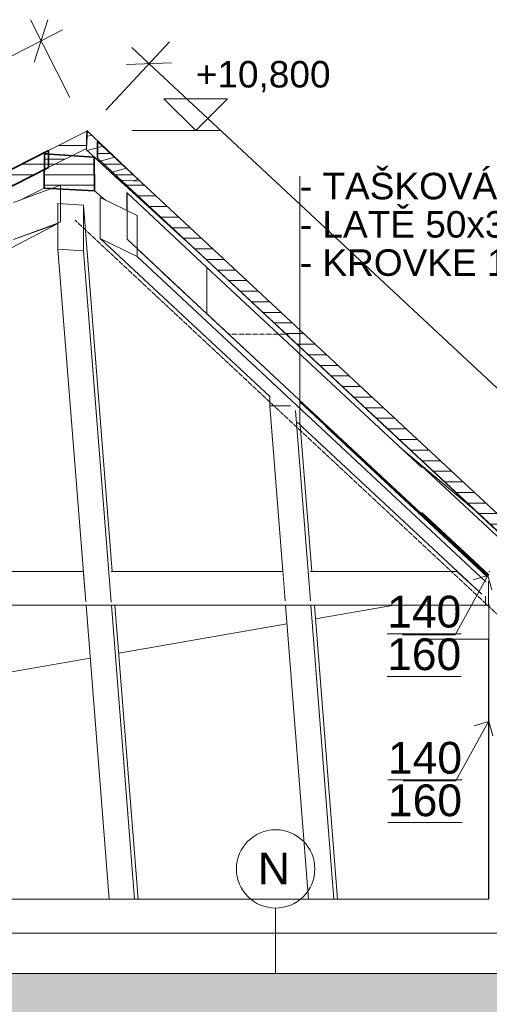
# Model space of a CAD drawing. Header units: millimetres. Extents: x -25516 to 3801, y -6942 to 11332.
# Tile 27 of 33: x -4453 to -2237, y 6684 to 11332. Entities that reach past the tile are written whole.
import ezdxf

# ---------------------------------------------------------------- set-up
doc = ezdxf.new("R2010")
doc.units = ezdxf.units.MM
doc.header["$MEASUREMENT"] = 0
for name, pattern in [('Wipeout_Contour', [1000, 0, -1000]), ('čárkovaná 3', [1.5, 1, -0.5]), ('Čárkovaná S', [2.5, 1.5, -1])]:
    doc.linetypes.add(name, pattern=pattern)
for name, color, linetype in [('POHLED ZÁPADNÍ_1_Anotace - SP', 7, 'Continuous'), ('POHLED ZÁPADNÍ_1_Bourané_Konstrukce - krov', 7, 'Continuous'), ('POHLED ZÁPADNÍ_1_Bourané_Konstrukce - střechy a skořepiny', 7, 'Continuous'), ('POHLED ZÁPADNÍ_1_Bourané_Kóty - SP', 7, 'Continuous'), ('POHLED ZÁPADNÍ_1_Bourané_Situace - terén', 7, 'Continuous'), ('POHLED ZÁPADNÍ_1_Bourané_Výplně – Řezové', 7, 'Continuous'), ('POHLED ZÁPADNÍ_1_Konstrukce - krov', 7, 'Continuous'), ('POHLED ZÁPADNÍ_1_Konstrukce - nosné', 7, 'Continuous'), ('POHLED ZÁPADNÍ_1_Kresby a obrázky', 7, 'Continuous'), ('POHLED ZÁPADNÍ_1_Kóty - SP', 7, 'Continuous'), ('POHLED ZÁPADNÍ_1_Popis', 7, 'Continuous'), ('POHLED ZÁPADNÍ_1_Výplně - Povrchové', 7, 'Continuous'), ('POHLED ZÁPADNÍ_1_Výplně – Řezové', 7, 'Continuous')]:
    doc.layers.add(name, color=color, linetype=linetype)
doc.styles.add('GENEROVANÝ_STYL_1', font='txt')
doc.styles.add('GENEROVANÝ_STYL_2', font='txt')
pattern_1 = [(0, (4e-12, 0), (0, 50), [])]

msp = doc.modelspace()

# ---------------------------------------------------------------- hatches: boundary and pattern name
at = {"layer": 'POHLED ZÁPADNÍ_1_Bourané_Situace - terén', "linetype": 'Continuous', "lineweight": 13}
h = msp.add_hatch(dxfattribs=at)
h.set_pattern_fill('Cihla_plná_0001', color=254, style=0, pattern_type=2)
h.set_pattern_definition([(180, (-4163.9, 10738.12), (0, 65), [])])
h.paths.add_polyline_path([(-4336.1, 10704.7), (-4336.8, 10624.3), (-4138.5, 10724.5), (-4133.6, 10807.1)])
h = msp.add_hatch(dxfattribs=at)
h.set_pattern_fill('Cihla_plná_0001', color=254, style=0, pattern_type=2)
h.set_pattern_definition([(195.45, (-4172.324, 10703.23), (-17.316, 62.651), [])])
h.paths.add_polyline_path([(-4138.5, 10772.6), (-4138.5, 10717.2), (-3983.9, 10574.9), (-3884.4, 10569.5), (-4136.3, 10808.5)])
at = {"layer": 'POHLED ZÁPADNÍ_1_Bourané_Výplně – Řezové', "linetype": 'Continuous', "lineweight": 0, "true_color": 0x000000}
h = msp.add_hatch(dxfattribs=at)
h.set_pattern_fill('Střecha___tašky_0001', color=18, style=0, pattern_type=2)
h.set_pattern_definition(pattern_1)
h.paths.add_polyline_path([(-4337.3, 10536.1), (-4100.5, 10524.5), (-4101.5, 10682.8), (-4336.3, 10698.7), (-4336.3, 10698)])

# ---------------------------------------------------------------- linework, layer by layer
at = {"layer": 'POHLED ZÁPADNÍ_1_Bourané_Konstrukce - střechy a skořepiny', "color": 42, "linetype": 'Continuous', "lineweight": 35, "true_color": 0xe4ad2c}
for p, q in [((-4085.9, 10757.4), (-4085.9, 10677.4)), ((-4336.3, 10698.7), (-4101.5, 10682.8)), ((-4316.7, 10714.5), (-4316.7, 10634.5)), ((-4101.5, 10682.8), (-4100.5, 10524.5)), ((-4337.3, 10536.1), (-4100.5, 10524.5))]:
    msp.add_line(p, q, dxfattribs=at)
at = {"layer": 'POHLED ZÁPADNÍ_1_Bourané_Konstrukce - střechy a skořepiny', "color": 42, "linetype": 'Continuous', "lineweight": 20, "true_color": 0xe4ad2c}
for p, q in [((-4337.3, 10536.1), (-4451, 10480.1)), ((-4047.8, 10480.2), (-4100.5, 10524.5))]:
    msp.add_line(p, q, dxfattribs=at)
at = {"layer": 'POHLED ZÁPADNÍ_1_Bourané_Konstrukce - střechy a skořepiny', "color": 42, "linetype": 'Continuous', "lineweight": 35, "true_color": 0xe4ad2c, "flags": 128}
msp.add_lwpolyline([(-4336.3, 10698.7), (-4336.3, 10698), (-4337.3, 10536.1)], dxfattribs=at)
at = {"layer": 'POHLED ZÁPADNÍ_1_Bourané_Kóty - SP', "color": 42, "linetype": 'Continuous', "lineweight": 13, "true_color": 0xe4ad2c}
for p, q in [((-4402.5, 11331.8), (-4215.9, 10964.9)), ((-4384.8, 11131.4), (-4319.5, 11331.8)), ((-4251.6, 11283.3), (-4351.9, 11232.3)), ((-4046.9, 10904.3), (-3746.4, 11226.6)), ((-3924.6, 11200.5), (-3842.3, 11123.7)), ((-3736.3, 11127.4), (-3948.3, 11120)), ((-3622.1, 10808.5), (-3772.1, 10958.5)), ((-3772.1, 10958.5), (-3472.1, 10958.5)), ((-3622.1, 10808.5), (-3772.1, 10958.5)), ((-3772.1, 10958.5), (-3472.1, 10958.5)), ((-3472.1, 10958.5), (-3622.1, 10808.5)), ((-3472.1, 10958.5), (-3622.1, 10808.5)), ((-3622.1, 10808.5), (-3922.1, 10808.5)), ((-3622.1, 10808.5), (-3922.1, 10808.5)), ((-3622.1, 10808.5), (-3509.6, 10808.5)), ((-3622.1, 10808.5), (-3509.6, 10808.5))]:
    msp.add_line(p, q, dxfattribs=at)
at = {"layer": 'POHLED ZÁPADNÍ_1_Bourané_Situace - terén', "color": 42, "linetype": 'Continuous', "lineweight": 13, "true_color": 0xe4ad2c, "flags": 128}
for points in [[(-4336.1, 10704.7), (-4336.8, 10624.3), (-4138.5, 10724.5), (-4133.6, 10807.1)], [(-4138.5, 10772.6), (-4138.5, 10717.2), (-3983.9, 10574.9), (-3884.4, 10569.5), (-4136.3, 10808.5)]]:
    msp.add_lwpolyline(points, close=True, dxfattribs=at)
at = {"layer": 'POHLED ZÁPADNÍ_1_Konstrukce - krov', "color": 8, "linetype": 'Continuous', "lineweight": 13}
msp.add_line((-4260.3, 10550.1), (-4481.9, 10468.7), dxfattribs=at)

# ---------------------------------------------------------------- texts
at = {"layer": 'POHLED ZÁPADNÍ_1_Kóty - SP', "color": 42, "linetype": 'Continuous', "lineweight": 13, "true_color": 0xe4ad2c, "insert": (-3622.1, 10988.5), "char_height": 125, "width": 622.857, "attachment_point": 7, "style": 'GENEROVANÝ_STYL_1'}
msp.add_mtext('\\A1;{\\pql;\\fArial|b0|i0|c0|p38;+10,800}', dxfattribs=at)
msp.add_mtext('\\A1;{\\pql;\\fArial|b0|i0|c0|p38;+10,800}', dxfattribs=at)

# ---------------------------------------------------------------- wipeouts: each hides what was drawn before it
at = {"color": 254, "linetype": 'Wipeout_Contour', "lineweight": 0, "ltscale": 44767.734787}
msp.add_wipeout([(-3947.8, 10431.5), (-3946.5, 10430.8), (-3946.5, 10514.4), (-3947.8, 10514.4)], dxfattribs=at).dxf.layer = 'POHLED ZÁPADNÍ_1_Výplně - Povrchové'
at = {"color": 254, "linetype": 'Wipeout_Contour', "lineweight": 0, "ltscale": 306857.41753}
msp.add_wipeout([(-7730.3, 8698.4), (-7730.3, 8567.5), (-2255, 8567.5), (-2255, 8611), (-2272.8, 8619.2), (-2388.8, 8727.5), (-3080.7, 8727.5), (-3080.7, 8588.4), (-3200.4, 8589), (-3211.3, 8727.5), (-4021.6, 8727.5), (-4021.6, 8582.5), (-4141.4, 8583), (-4152.7, 8727.5), (-4988.1, 8727.5), (-4988.1, 8588.9), (-5107.8, 8589.4), (-5118.7, 8727.5), (-5953.9, 8727.5), (-5953.9, 8587), (-6073.7, 8587.6), (-6084.7, 8727.5), (-6900.5, 8727.5), (-6900.5, 8583), (-7020.2, 8583.5), (-7031.6, 8727.5), (-7431.5, 8727.5), (-7464.1, 8710.5), (-7711, 8616), (-7711, 8708.3)], dxfattribs=at).dxf.layer = 'POHLED ZÁPADNÍ_1_Výplně - Povrchové'

# ---------------------------------------------------------------- next in the draw order: linework, layer by layer
at = {"layer": 'POHLED ZÁPADNÍ_1_Konstrukce - krov', "color": 8, "linetype": 'Continuous', "lineweight": 13}
for p, q in [((-3946.5, 10514.4), (-3947.8, 10514.4)), ((-3947.8, 10514.4), (-3947.8, 10431.5))]:
    msp.add_line(p, q, dxfattribs=at)

# ---------------------------------------------------------------- next in the draw order: wipeouts: each hides what was drawn before it
at = {"color": 254, "linetype": 'Wipeout_Contour', "lineweight": 0, "ltscale": 50995.333829}
msp.add_wipeout([(-4152, 10240.9), (-4021.6, 8582.5), (-4021.6, 8727.5), (-4016.1, 8727.5), (-4152, 10456.2)], dxfattribs=at).dxf.layer = 'POHLED ZÁPADNÍ_1_Výplně - Povrchové'
at = {"color": 254, "linetype": 'Wipeout_Contour', "lineweight": 0, "ltscale": 57495.86079}
msp.add_wipeout([(-3143.6, 9432.1), (-3151.3, 9486.3), (-3080.7, 8588.4), (-3080.7, 8727.5), (-3074.7, 8727.5), (-3129, 9418.5)], dxfattribs=at).dxf.layer = 'POHLED ZÁPADNÍ_1_Výplně - Povrchové'
at = {"color": 254, "linetype": 'Wipeout_Contour', "lineweight": 0, "ltscale": 57759.741385}
msp.add_wipeout([(-2239.3, 7180), (-2099.3, 7180), (-2099.3, 8015.1), (-2199.3, 8015.7), (-2199.3, 8169.4), (-2197.6, 8567.5), (-2239.3, 8567.5)], dxfattribs=at).dxf.layer = 'POHLED ZÁPADNÍ_1_Výplně - Povrchové'

# ---------------------------------------------------------------- next in the draw order: linework, layer by layer
at = {"layer": 'POHLED ZÁPADNÍ_1_Konstrukce - krov', "color": 8, "linetype": 'Continuous', "lineweight": 13}
for p, q in [((-4272.3, 10463.8), (-4152, 10456.2)), ((-4072.7, 10492.3), (-3899.1, 10407.7))]:
    msp.add_line(p, q, dxfattribs=at)

# ---------------------------------------------------------------- next in the draw order: wipeouts: each hides what was drawn before it
at = {"color": 254, "linetype": 'Wipeout_Contour', "lineweight": 0, "ltscale": 68085.494869}
msp.add_wipeout([(-2239.3, 8680), (-2240.8, 8680), (-2240.8, 8567.5), (-2239.5, 8567.5), (-2239.5, 8407.5), (-2240.8, 8407.5), (-2240.8, 7180), (-2239.3, 7180)], dxfattribs=at).dxf.layer = 'POHLED ZÁPADNÍ_1_Výplně - Povrchové'
at = {"color": 254, "linetype": 'Wipeout_Contour', "lineweight": 0, "ltscale": 35265.014365}
msp.add_wipeout([(-4003.5, 8567.5), (-4020.4, 8567.5), (-3911.3, 7180), (-3894.4, 7180)], dxfattribs=at).dxf.layer = 'POHLED ZÁPADNÍ_1_Výplně - Povrchové'
at = {"color": 254, "linetype": 'Wipeout_Contour', "lineweight": 0, "ltscale": 33735.780346}
msp.add_wipeout([(-3079.1, 8567.5), (-2969.9, 7180), (-2953, 7180), (-3062.1, 8567.5)], dxfattribs=at).dxf.layer = 'POHLED ZÁPADNÍ_1_Výplně - Povrchové'

# ---------------------------------------------------------------- next in the draw order: wipeouts: each hides what was drawn before it
at = {"color": 254, "linetype": 'Wipeout_Contour', "lineweight": 0, "ltscale": 41161.880801}
msp.add_wipeout([(-4272.3, 10248.5), (-4141.4, 8583), (-4021.6, 8582.5), (-4152, 10240.9)], dxfattribs=at).dxf.layer = 'POHLED ZÁPADNÍ_1_Výplně - Povrchové'
at = {"color": 254, "linetype": 'Wipeout_Contour', "lineweight": 0, "ltscale": 48367.085877}
msp.add_wipeout([(-3174.7, 9508.5), (-3272.8, 9508.5), (-3200.4, 8589), (-3080.7, 8588.4), (-3151.3, 9486.3)], dxfattribs=at).dxf.layer = 'POHLED ZÁPADNÍ_1_Výplně - Povrchové'
at = {"color": 254, "linetype": 'Wipeout_Contour', "lineweight": 0, "ltscale": 35284.041101}
msp.add_wipeout([(-2556, 8407.5), (-2239.5, 8407.5), (-2239.5, 8567.5), (-2556, 8567.5)], dxfattribs=at).dxf.layer = 'POHLED ZÁPADNÍ_1_Výplně - Povrchové'
at = {"color": 254, "linetype": 'Wipeout_Contour', "lineweight": 0, "ltscale": 29376.075345}
msp.add_wipeout([(-772.4, 7180), (-2556, 7180), (-2556, 7020), (-772.4, 7020)], dxfattribs=at).dxf.layer = 'POHLED ZÁPADNÍ_1_Výplně - Povrchové'

# ---------------------------------------------------------------- next in the draw order: linework, layer by layer
at = {"layer": 'POHLED ZÁPADNÍ_1_Konstrukce - krov', "color": 8, "linetype": 'Continuous', "lineweight": 13}
for p, q in [((-4152, 10456.2), (-4152, 10240.9)), ((-4152.7, 8727.5), (-4988.1, 8727.5))]:
    msp.add_line(p, q, dxfattribs=at)

# ---------------------------------------------------------------- next in the draw order: wipeouts: each hides what was drawn before it
at = {"color": 254, "linetype": 'Wipeout_Contour', "lineweight": 0, "ltscale": 112075.896859}
msp.add_wipeout([(-6102.7, 9451.8), (-6019.7, 9483.7), (-6013.2, 9464.5), (-5208.3, 9882.9), (-5208.3, 9910.6), (-5088.6, 9956.6), (-5085.3, 9946.8), (-4272.3, 10369.3), (-4272.3, 10371.1), (-4481.9, 10294.1)], dxfattribs=at).dxf.layer = 'POHLED ZÁPADNÍ_1_Výplně - Povrchové'
at = {"color": 254, "linetype": 'Wipeout_Contour', "lineweight": 0, "ltscale": 30177.813457}
msp.add_wipeout([(-3272.8, 9553), (-3272.8, 9508.5), (-3174.7, 9508.5)], dxfattribs=at).dxf.layer = 'POHLED ZÁPADNÍ_1_Výplně - Povrchové'
at = {"color": 254, "linetype": 'Wipeout_Contour', "lineweight": 0, "ltscale": 35389.709924}
msp.add_wipeout([(-4140.1, 8567.5), (-4031, 7180), (-3911.3, 7180), (-4020.4, 8567.5)], dxfattribs=at).dxf.layer = 'POHLED ZÁPADNÍ_1_Výplně - Povrchové'
at = {"color": 254, "linetype": 'Wipeout_Contour', "lineweight": 0, "ltscale": 33835.687615}
msp.add_wipeout([(-3079.1, 8567.5), (-3198.8, 8567.5), (-3089.6, 7180), (-2969.9, 7180)], dxfattribs=at).dxf.layer = 'POHLED ZÁPADNÍ_1_Výplně - Povrchové'

# ---------------------------------------------------------------- next in the draw order: hatches: boundary and pattern name
at = {"layer": 'POHLED ZÁPADNÍ_1_Bourané_Výplně – Řezové', "linetype": 'Continuous', "lineweight": 0, "true_color": 0x000000}
h = msp.add_hatch(dxfattribs=at)
h.set_pattern_fill('Střecha___tašky_0001', color=18, style=0, pattern_type=2)
h.set_pattern_definition(pattern_1)
h.paths.add_polyline_path([(-4316.7, 10714.5), (-6523.5, 9590.1), (-6491.1, 9526.6), (-4316.7, 10634.5)])

# ---------------------------------------------------------------- next in the draw order: linework, layer by layer
at = {"layer": 'POHLED ZÁPADNÍ_1_Bourané_Konstrukce - střechy a skořepiny', "color": 42, "linetype": 'Continuous', "lineweight": 35, "true_color": 0xe4ad2c}
for p, q in [((-4316.7, 10714.5), (-6523.5, 9590.1)), ((-4316.7, 10634.5), (-6491.1, 9526.6))]:
    msp.add_line(p, q, dxfattribs=at)
at = {"layer": 'POHLED ZÁPADNÍ_1_Bourané_Konstrukce - střechy a skořepiny', "color": 42, "linetype": 'Continuous', "lineweight": 20, "true_color": 0xe4ad2c}
for p, q in [((-4316.7, 10714.5), (-6520.4, 9598.7)), ((-3057, 8502.8), (-2685.4, 8567.5)), ((-3985.7, 8341), (-3191.8, 8479.3)), ((-4938.6, 8175), (-4120.5, 8317.5))]:
    msp.add_line(p, q, dxfattribs=at)
at = {"layer": 'POHLED ZÁPADNÍ_1_Bourané_Kóty - SP', "color": 42, "linetype": 'Continuous', "lineweight": 13, "true_color": 0xe4ad2c}
msp.add_line((-4351.9, 11232.3), (-11642.9, 7523.8), dxfattribs=at)
at = {"layer": 'POHLED ZÁPADNÍ_1_Konstrukce - krov', "color": 8, "linetype": 'Continuous', "lineweight": 13}
for p, q in [((-4260.3, 10550.1), (-4260.3, 10375.5)), ((-4272.3, 10463.8), (-4272.3, 10248.5)), ((-5085.3, 9946.8), (-4272.3, 10369.3)), ((-4260.3, 10375.5), (-4481.9, 10294.1)), ((-4141.4, 8583), (-4272.3, 10248.5)), ((-4272.3, 10248.5), (-4152, 10240.9))]:
    msp.add_line(p, q, dxfattribs=at)

# ---------------------------------------------------------------- next in the draw order: texts
at = {"layer": 'POHLED ZÁPADNÍ_1_Konstrukce - nosné', "color": 154, "linetype": 'Continuous', "lineweight": 13, "insert": (-3253.5, 7249.8), "char_height": 150, "attachment_point": 8, "style": 'GENEROVANÝ_STYL_2'}
msp.add_mtext('\\A1;{\\pqc;\\fArial|b0|i0|c238|p38;N}', dxfattribs=at)

# ---------------------------------------------------------------- next in the draw order: wipeouts: each hides what was drawn before it
at = {"color": 254, "linetype": 'Wipeout_Contour', "lineweight": 0, "ltscale": 80622.152697}
msp.add_wipeout([(-3776.1, 10135.6), (-3899.1, 10251.5), (-3899.1, 10214.7), (-2253.8, 8678.8), (-2253.8, 8708.2), (-3004.8, 9408.6), (-3131.8, 9528.3), (-3131.8, 9534.7)], dxfattribs=at).dxf.layer = 'POHLED ZÁPADNÍ_1_Výplně - Povrchové'
at = {"color": 254, "linetype": 'Wipeout_Contour', "lineweight": 0, "ltscale": 40477.004786}
msp.add_wipeout([(-10520.3, 7020), (-2556, 7020), (-2556, 7180), (-10520.3, 7180)], dxfattribs=at).dxf.layer = 'POHLED ZÁPADNÍ_1_Výplně - Povrchové'

# ---------------------------------------------------------------- next in the draw order: linework, layer by layer
at = {"layer": 'POHLED ZÁPADNÍ_1_Konstrukce - krov', "color": 8, "linetype": 'Continuous', "lineweight": 13}
for p, q in [((-4031, 7180), (-4140.1, 8567.5)), ((-3911.3, 7180), (-4020.4, 8567.5)), ((-3894.4, 7180), (-4003.5, 8567.5)), ((-3089.6, 7180), (-3198.8, 8567.5)), ((-2969.9, 7180), (-3079.1, 8567.5)), ((-2953, 7180), (-3062.1, 8567.5)), ((-2556, 7180), (-10520.3, 7180)), ((-2239.3, 7180), (-2556, 7180))]:
    msp.add_line(p, q, dxfattribs=at)
at = {"layer": 'POHLED ZÁPADNÍ_1_Popis', "color": 154, "linetype": 'Continuous', "lineweight": 13}
msp.add_circle((-3245.2, 7323), 184.9, dxfattribs=at)

# ---------------------------------------------------------------- next in the draw order: wipeouts: each hides what was drawn before it
at = {"color": 254, "linetype": 'Wipeout_Contour', "lineweight": 0, "ltscale": 88850.881407}
msp.add_wipeout([(-3899.1, 10214.7), (-4072.7, 10299.3), (-3272.8, 9552.6), (-3174.7, 9508.5), (-3151.3, 9486.3), (-3143.6, 9432.1), (-2272.8, 8619.2), (-2255, 8611), (-2253.8, 8678.8)], dxfattribs=at).dxf.layer = 'POHLED ZÁPADNÍ_1_Výplně - Povrchové'
at = {"color": 254, "linetype": 'Wipeout_Contour', "lineweight": 0, "ltscale": 28699.403268}
msp.add_wipeout([(-772.4, 7020), (-2556, 7020), (-2556, 6830), (-772.4, 6830)], dxfattribs=at).dxf.layer = 'POHLED ZÁPADNÍ_1_Výplně - Povrchové'

# ---------------------------------------------------------------- next in the draw order: linework, layer by layer
at = {"layer": 'POHLED ZÁPADNÍ_1_Bourané_Konstrukce - střechy a skořepiny', "color": 42, "linetype": 'Continuous', "lineweight": 20, "true_color": 0xe4ad2c}
msp.add_line((-3668.6, 10287.8), (-4101.5, 10682.8), dxfattribs=at)
at = {"layer": 'POHLED ZÁPADNÍ_1_Konstrukce - krov', "color": 8, "linetype": 'Continuous', "lineweight": 13}
for p, q in [((-3946.5, 10514.4), (-3946.5, 10295.7)), ((-4072.7, 10492.3), (-4072.7, 10299.3)), ((-4016.1, 8727.5), (-4152, 10456.2)), ((-4021.6, 8582.5), (-4152, 10240.9))]:
    msp.add_line(p, q, dxfattribs=at)

# ---------------------------------------------------------------- next in the draw order: wipeouts: each hides what was drawn before it
at = {"color": 254, "linetype": 'Wipeout_Contour', "lineweight": 0, "ltscale": 170171.56204}
msp.add_wipeout([(-2253.8, 8678.8), (-2255, 8611), (-2255, 8567.5), (-2240.8, 8567.5), (-2240.8, 8680), (-2239.3, 8680), (-2239.3, 8567.5), (-2234.5, 8567.5), (-2234.5, 8727.5), (-2239.5, 8727.5), (-2239.5, 8711), (-2240.5, 8710.6), (-2241.1, 8711.2), (-2241.1, 8705.3), (-2242.1, 8704.9), (-2247, 8709.6), (-2247, 8703.2), (-2248, 8702.8), (-2253.8, 8708.2)], dxfattribs=at).dxf.layer = 'POHLED ZÁPADNÍ_1_Výplně - Povrchové'
at = {"color": 254, "linetype": 'Wipeout_Contour', "lineweight": 0, "ltscale": 39954.259462}
msp.add_wipeout([(-10520.3, 7020), (-10520.3, 6830), (-2556, 6830), (-2556, 7020)], dxfattribs=at).dxf.layer = 'POHLED ZÁPADNÍ_1_Výplně - Povrchové'

# ---------------------------------------------------------------- next in the draw order: hatches: boundary and pattern name
at = {"layer": 'POHLED ZÁPADNÍ_1_Výplně – Řezové', "linetype": 'Continuous', "lineweight": 13}
for points in [[(-10980.7, 6480), (-2556, 6480), (-2556, 6830), (-10980.7, 6830)], [(-2556, 6480), (-321.7, 6480), (-321.7, 6830), (-2556, 6830)]]:
    msp.add_hatch(color=254, dxfattribs=at).paths.add_polyline_path(points)

# ---------------------------------------------------------------- next in the draw order: linework, layer by layer
at = {"layer": 'POHLED ZÁPADNÍ_1_Konstrukce - krov', "color": 8, "linetype": 'Continuous', "lineweight": 13}
for p, q in [((-3523.7, 7020), (-10520.3, 7020)), ((-772.4, 7020), (-2556, 7020))]:
    msp.add_line(p, q, dxfattribs=at)
at = {"layer": 'POHLED ZÁPADNÍ_1_Konstrukce - nosné', "color": 251, "linetype": 'Continuous', "lineweight": 20, "true_color": 0x6a6a6a}
msp.add_line((-2556, 7020), (-3523.7, 7020), dxfattribs=at)
at = {"layer": 'POHLED ZÁPADNÍ_1_Konstrukce - nosné', "color": 7, "linetype": 'Continuous', "lineweight": 13, "flags": 128}
msp.add_lwpolyline([(-772.4, 6830), (-2556, 6830), (-10520.3, 6830)], dxfattribs=at)
at = {"layer": 'POHLED ZÁPADNÍ_1_Popis', "color": 154, "linetype": 'Continuous', "lineweight": 13}
msp.add_line((-3245.2, 6830), (-3245.2, 7138.1), dxfattribs=at)

# ---------------------------------------------------------------- next in the draw order: wipeouts: each hides what was drawn before it
at = {"color": 254, "linetype": 'Wipeout_Contour', "lineweight": 0, "ltscale": 69745.221429}
msp.add_wipeout([(-2556, 9006.1), (-2239.5, 8711), (-2239.5, 8727.5), (-2094.5, 8727.5), (-2094.5, 8575.7), (-898, 7459.9), (-663.4, 7459.9), (-2556, 9224.9)], dxfattribs=at).dxf.layer = 'POHLED ZÁPADNÍ_1_Výplně - Povrchové'

# ---------------------------------------------------------------- next in the draw order: linework, layer by layer
at = {"layer": 'POHLED ZÁPADNÍ_1_Konstrukce - krov', "color": 8, "linetype": 'Continuous', "lineweight": 13}
for p, q in [((-2255, 8567.5), (-2255, 8611)), ((-2556, 8567.5), (-7730.3, 8567.5)), ((-2239.5, 8567.5), (-2556, 8567.5)), ((-2239.5, 8567.5), (-2239.5, 8407.5)), ((-2239.3, 7180), (-2239.3, 8567.5)), ((-2234.5, 8567.5), (-2239.3, 8567.5)), ((-2239.5, 8407.5), (-2556, 8407.5)), ((-2240.8, 7180), (-2240.8, 8407.5))]:
    msp.add_line(p, q, dxfattribs=at)
at = {"layer": 'POHLED ZÁPADNÍ_1_Kresby a obrázky', "color": 154, "linetype": 'Continuous', "lineweight": 20}
for p, q in [((-2647.1, 8428.6), (-2398.2, 8428.6)), ((-2394.3, 7738.9), (-2240.8, 8018.3)), ((-2240.8, 8018.3), (-2308.7, 7998.6)), ((-2240.8, 8018.3), (-2221.1, 7950.5)), ((-2643.3, 7738.9), (-2394.3, 7738.9))]:
    msp.add_line(p, q, dxfattribs=at)

# ---------------------------------------------------------------- next in the draw order: texts
at = {"layer": 'POHLED ZÁPADNÍ_1_Anotace - SP', "color": 154, "linetype": 'Continuous', "lineweight": 13, "char_height": 150, "attachment_point": 5, "line_spacing_factor": 0.804162, "style": 'GENEROVANÝ_STYL_2'}
for s, insert in [('\\A1;{\\pqc;\\fArial|b0|i0|c238|p38;\\L\\L14\\fArial|b0|i0|c238|p38;\\L\\L0\\P\\pqc;\\fArial|b0|i0|c238|p38;160}', (-2544.3, 8435.9)), ('\\A1;{\\pqc;\\fArial|b0|i0|c238|p38;\\L\\L140\\P\\pqc;\\fArial|b0|i0|c238|p38;160}', (-2540.4, 7746.2))]:
    msp.add_mtext(s, dxfattribs=dict(at, insert=insert))

# ---------------------------------------------------------------- next in the draw order: wipeouts: each hides what was drawn before it
at = {"color": 254, "linetype": 'Wipeout_Contour', "lineweight": 0, "ltscale": 36710.744849}
msp.add_wipeout([(-2556, 9004.9), (-2240.5, 8710.6), (-2239.5, 8711), (-2556, 9006.1)], dxfattribs=at).dxf.layer = 'POHLED ZÁPADNÍ_1_Výplně - Povrchové'

# ---------------------------------------------------------------- next in the draw order: wipeouts: each hides what was drawn before it
at = {"color": 254, "linetype": 'Wipeout_Contour', "lineweight": 0, "ltscale": 58245.987347}
msp.add_wipeout([(-2556, 9217.7), (-3569.2, 10162.7), (-3569.2, 9943.9), (-2241.1, 8705.3), (-2241.1, 8711.2), (-2556, 9004.9)], dxfattribs=at).dxf.layer = 'POHLED ZÁPADNÍ_1_Výplně - Povrchové'

# ---------------------------------------------------------------- next in the draw order: wipeouts: each hides what was drawn before it
at = {"color": 254, "linetype": 'Wipeout_Contour', "lineweight": 0, "ltscale": 50327.404412}
msp.add_wipeout([(-3899.1, 10251.5), (-3776.1, 10135.6), (-2242.1, 8704.9), (-2241.1, 8705.3), (-3569.2, 9943.9)], dxfattribs=at).dxf.layer = 'POHLED ZÁPADNÍ_1_Výplně - Povrchové'

# ---------------------------------------------------------------- next in the draw order: linework, layer by layer
at = {"layer": 'POHLED ZÁPADNÍ_1_Konstrukce - krov', "color": 8, "linetype": 'Continuous', "lineweight": 13}
for p, q in [((-3946.5, 10514.4), (-3569.2, 10162.7)), ((-3899.1, 10407.7), (-3899.1, 10214.7)), ((-3272.8, 9552.6), (-4072.7, 10299.3)), ((-4072.7, 10299.3), (-3899.1, 10214.7)), ((-3946.5, 10295.7), (-3569.2, 9943.9)), ((-3569.2, 10162.7), (-3569.2, 9943.9)), ((-3272.8, 9553), (-3272.8, 9508.5)), ((-3200.4, 8589), (-3272.8, 9508.5)), ((-3272.8, 9508.5), (-3174.7, 9508.5)), ((-3211.3, 8727.5), (-4021.6, 8727.5))]:
    msp.add_line(p, q, dxfattribs=at)
at = {"layer": 'POHLED ZÁPADNÍ_1_Konstrukce - krov', "color": 8, "linetype": 'čárkovaná 3', "lineweight": 20}
msp.add_line((-3464.6, 9847.9), (-3186.4, 9847.9), dxfattribs=at)

# ---------------------------------------------------------------- next in the draw order: texts
at = {"layer": 'POHLED ZÁPADNÍ_1_Anotace - SP', "color": 42, "linetype": 'Continuous', "lineweight": 13, "true_color": 0xe4ad2c, "insert": (-3131, 10364.9), "char_height": 125, "attachment_point": 4, "line_spacing_factor": 0.866902, "style": 'GENEROVANÝ_STYL_2'}
msp.add_mtext('\\A1;{\\pql;\\fArial|b0|i0|c238|p38;- \\fArial|b0|i0|c238|p38;TAŠKOVÁ KRYTINA DRÁŽKOVÁ\\fArial|b0|i0|c238|p38;- \\P\\pql;\\fArial|b0|i0|c238|p38;- \\fArial|b0|i0|c238|p38;LATĚ 50x30\\P\\pql;\\fArial|b0|i0|c238|p38;- \\fArial|b0|i0|c238|p38;KROVKE 120x140}', dxfattribs=at)

# ---------------------------------------------------------------- next in the draw order: wipeouts: each hides what was drawn before it
at = {"color": 254, "linetype": 'Wipeout_Contour', "lineweight": 0, "ltscale": 38048.915136}
msp.add_wipeout([(-3131.8, 9534.7), (-3131.8, 9528.3), (-2247, 8703.2), (-2247, 8709.6)], dxfattribs=at).dxf.layer = 'POHLED ZÁPADNÍ_1_Výplně - Povrchové'

# ---------------------------------------------------------------- next in the draw order: wipeouts: each hides what was drawn before it
at = {"color": 254, "linetype": 'Wipeout_Contour', "lineweight": 0, "ltscale": 37883.503909}
msp.add_wipeout([(-3131.8, 9528.3), (-3004.8, 9408.6), (-2248, 8702.8), (-2247, 8703.2)], dxfattribs=at).dxf.layer = 'POHLED ZÁPADNÍ_1_Výplně - Povrchové'

# ---------------------------------------------------------------- next in the draw order: hatches: boundary and pattern name
at = {"layer": 'POHLED ZÁPADNÍ_1_Bourané_Výplně – Řezové', "linetype": 'Continuous', "lineweight": 0, "true_color": 0x000000}
h = msp.add_hatch(dxfattribs=at)
h.set_pattern_fill('Střecha___tašky_0001', color=18, style=0, pattern_type=2)
h.set_pattern_definition(pattern_1)
h.paths.add_polyline_path([(-4085.9, 10757.4), (-4085.9, 10677.4), (-2556, 9250.7), (-2556, 9330.7)])
h = msp.add_hatch(dxfattribs=at)
h.set_pattern_fill('Střecha___tašky_0001', color=18, style=0, pattern_type=2)
h.set_pattern_definition(pattern_1)
h.paths.add_polyline_path([(-2556, 9251.5), (-185.2, 7040.7), (-145.3, 7083.5), (-2556, 9331.5)])

# ---------------------------------------------------------------- next in the draw order: linework, layer by layer
at = {"layer": 'POHLED ZÁPADNÍ_1_Bourané_Konstrukce - krov', "color": 42, "linetype": 'Continuous', "lineweight": 13, "true_color": 0xe4ad2c}
msp.add_line((-3131, 10592.4), (-3131, 9422.3), dxfattribs=at)
at = {"layer": 'POHLED ZÁPADNÍ_1_Bourané_Konstrukce - střechy a skořepiny', "color": 42, "linetype": 'Continuous', "lineweight": 35, "true_color": 0xe4ad2c}
for p, q in [((-4085.9, 10757.4), (-2556, 9330.7)), ((-4085.9, 10677.4), (-2556, 9250.7)), ((-2556, 9331.5), (-145.3, 7083.5)), ((-2556, 9251.5), (-185.2, 7040.7))]:
    msp.add_line(p, q, dxfattribs=at)
at = {"layer": 'POHLED ZÁPADNÍ_1_Bourané_Konstrukce - střechy a skořepiny', "color": 42, "linetype": 'Continuous', "lineweight": 20, "true_color": 0xe4ad2c}
for p, q in [((-4085.9, 10677.4), (-639.1, 7459.9)), ((-2322, 9030.9), (-2659.8, 9314.6))]:
    msp.add_line(p, q, dxfattribs=at)
at = {"layer": 'POHLED ZÁPADNÍ_1_Bourané_Kóty - SP', "color": 42, "linetype": 'Continuous', "lineweight": 13, "true_color": 0xe4ad2c}
msp.add_line((-3842.3, 11123.7), (147, 7403.6), dxfattribs=at)
at = {"layer": 'POHLED ZÁPADNÍ_1_Konstrukce - krov', "color": 8, "linetype": 'Continuous', "lineweight": 13}
for p, q in [((-2253.8, 8678.8), (-3899.1, 10214.7)), ((-2242.1, 8704.9), (-3776.1, 10135.6)), ((-2556, 9217.7), (-3569.2, 10162.7)), ((-2241.1, 8705.3), (-3569.2, 9943.9)), ((-3080.7, 8588.4), (-3151.3, 9486.3)), ((-2247, 8703.2), (-3131.8, 9528.3)), ((-2272.8, 8619.2), (-3143.6, 9432.1)), ((-3074.7, 8727.5), (-3129, 9418.5)), ((-2248, 8702.8), (-3004.8, 9408.6)), ((-663.4, 7459.9), (-2556, 9224.9)), ((-2239.5, 8711), (-2556, 9006.1)), ((-2240.5, 8710.6), (-2556, 9004.9)), ((-2388.8, 8727.5), (-3080.7, 8727.5)), ((-2234.5, 8727.5), (-2239.5, 8727.5)), ((-2240.8, 8680), (-2239.3, 8680)), ((-2240.8, 8567.5), (-2240.8, 8680))]:
    msp.add_line(p, q, dxfattribs=at)
at = {"layer": 'POHLED ZÁPADNÍ_1_Kresby a obrázky', "color": 7, "linetype": 'Čárkovaná S', "lineweight": 13}
msp.add_line((-759, 7180), (-4191.4, 10384.9), dxfattribs=at)
at = {"layer": 'POHLED ZÁPADNÍ_1_Kresby a obrázky', "color": 154, "linetype": 'Continuous', "lineweight": 20}
for p, q in [((-2398.2, 8428.6), (-2244.7, 8708.1)), ((-2244.7, 8708.1), (-2312.6, 8688.3)), ((-2244.7, 8708.1), (-2225, 8640.2))]:
    msp.add_line(p, q, dxfattribs=at)

doc.saveas('drawing.dxf')
